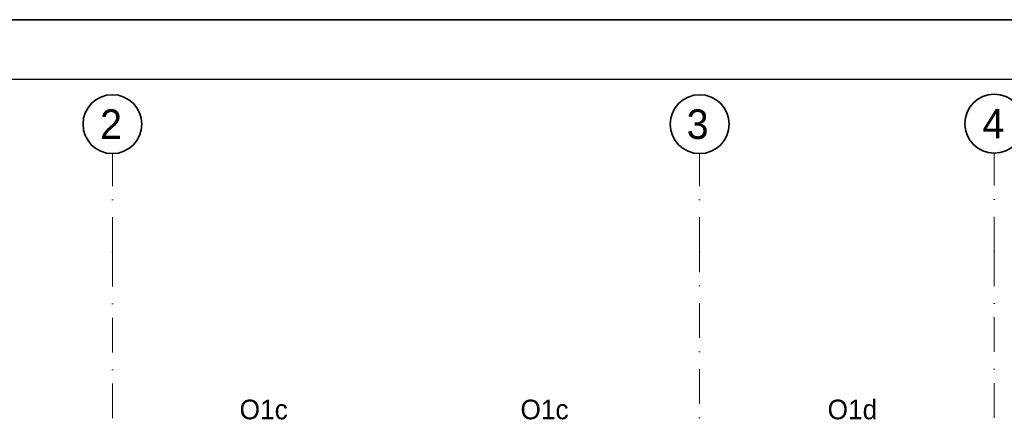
# Model space of a CAD drawing. Header units: millimetres. Extents: x -34676 to 172266, y 39940 to 476087.
# Tile 178 of 256: x 27915 to 37943, y 358161 to 362259. Entities that reach past the tile are written whole.
import ezdxf

# ---------------------------------------------------------------- set-up
doc = ezdxf.new("R2010")
doc.units = ezdxf.units.MM
doc.header["$MEASUREMENT"] = 0
doc.linetypes.add('Kropki i Kreski', pattern=[6.702778, 3.527778, -1.763889, 0, -1.411111])
for name, color, linetype in [('#podkład', 252, 'Continuous'), ('_TABELA', 7, 'Continuous'), ('Konstrukcja - Siatka mod', 7, 'Continuous'), ('Znaczniki okien Archicada', 7, 'Continuous')]:
    doc.layers.add(name, color=color, linetype=linetype)
doc.styles.add('MtXpl_Arial3', font='txt', dxfattribs={"height": 0.2})

# ---------------------------------------------------------------- blocks, each defined once
blk = doc.blocks.new('kjghgg')
at = {"layer": 'Konstrukcja - Siatka mod', "color": 252, "linetype": 'Kropki i Kreski', "lineweight": 13, "ltscale": 100}
for p, q in [((-115526, 485184), (-115526, 486184)), ((-109546, 485184), (-109546, 486184)), ((-106546, 485189), (-106546, 486189)), ((-115526, 485184), (-115526, 468219)), ((-109546, 468219), (-109546, 485184)), ((-106546, 485189), (-106546, 468219))]:
    blk.add_line(p, q, dxfattribs=at)
at = {"layer": 'Konstrukcja - Siatka mod', "color": 252, "linetype": 'Continuous', "lineweight": 35, "ltscale": 100}
for centre in [(-115526, 486484), (-109546, 486484), (-106546, 486489)]:
    blk.add_circle(centre, 300, dxfattribs=at)
at = {"layer": 'Konstrukcja - Siatka mod', "color": 252, "linetype": 'Kropki i Kreski', "lineweight": 13, "ltscale": 100}
for p in [(-115526, 485184), (-115526, 485184), (-109546, 485184), (-109546, 485184), (-106546, 485189), (-106546, 485189)]:
    blk.add_point(p, dxfattribs=at)
at = {"layer": 'Konstrukcja - Siatka mod', "color": 252, "linetype": 'Continuous', "lineweight": 13, "style": 'MtXpl_Arial3'}
for s, p in [('2', (-115652, 486334)), ('3', (-109678, 486334)), ('4', (-106666, 486339))]:
    blk.add_text(s, height=300, dxfattribs=at).set_placement(p)
at = {"layer": 'Znaczniki okien Archicada', "color": 252, "linetype": 'Continuous', "lineweight": 15, "style": 'MtXpl_Arial3'}
for s, p in [('O1c', (-114231, 483480)), ('O1c', (-111371, 483480)), ('O1d', (-108243, 483480))]:
    blk.add_text(s, height=200, dxfattribs=at).set_placement(p)

msp = doc.modelspace()

# ---------------------------------------------------------------- linework, layer by layer
at = {"layer": '_TABELA', "color": 7}
msp.add_lwpolyline([(14581, 362259), (56581, 362259), (14581, 362259), (14581, 332559), (56581, 332559), (56581, 362259)], dxfattribs=at)
msp.add_lwpolyline([(55981, 361649), (17081, 361649), (17081, 333169), (55981, 333169)], close=True, dxfattribs=at)

# ---------------------------------------------------------------- block references
at = {"layer": '#podkład'}
msp.add_blockref('kjghgg', (144386, -125288), dxfattribs=at)

doc.saveas('drawing.dxf')
